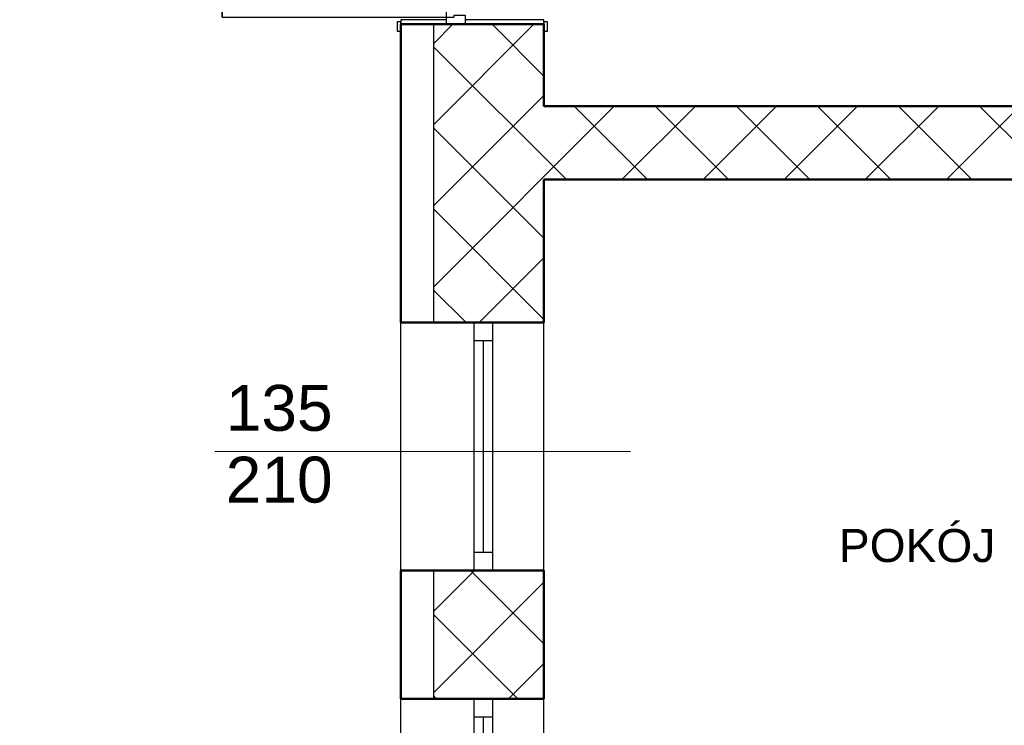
# Model space of a CAD drawing. Header units: millimetres. Extents: x -29624 to 9939, y -6894 to 6495.
# Tile 23 of 243: x -27355 to -26818, y 4535 to 4919. Entities that reach past the tile are written whole.
import ezdxf

# ---------------------------------------------------------------- set-up
doc = ezdxf.new("R2010")
doc.units = ezdxf.units.MM
doc.header["$MEASUREMENT"] = 0
for name, color, linetype in [('2D - Ogólne', 7, 'Continuous'), ('Drzwi Archicad', 7, 'Continuous'), ('Konstrukcja - Ściany zew', 7, 'Continuous'), ('Okna Archicada', 7, 'Continuous'), ('Opisy - Teksty', 7, 'Continuous')]:
    doc.layers.add(name, color=color, linetype=linetype)
for name, color, linetype, lineweight in [('A_opisy', 81, 'Continuous', 13), ('A_wymiary', 253, 'Continuous', 9), ('A_ściany istniejące hatch', 82, 'Continuous', 9)]:
    doc.layers.add(name, color=color, linetype=linetype, lineweight=lineweight)
doc.styles.get("Standard").update_dxf_attribs({"font": 'arial.ttf'})
doc.styles.add('STYL_AUTOMATYCZNY_1', font='arial.ttf')
doc.dimstyles.new('1do100', dxfattribs={"dimtxt": 20, "dimasz": 15, "dimexe": 15, "dimexo": 0.625, "dimgap": 6, "dimtad": 1, "dimtxsty": 'Standard', "dimblk": 'ARCHTICK', "dimcen": 2.5, "dimadec": 0, "dimazin": 0, "dimtfac": 1, "dimtmove": 0, "dimatfit": 3, "dimldrblk": 'OBLIQUE', "dimfxl": 15, "dimfxlon": 1, "dimarcsym": 0})

# ---------------------------------------------------------------- blocks, each defined once
blk = doc.blocks.new('Okno 27_2')
at = {"layer": 'Okna Archicada', "color": 7, "linetype": 'Continuous', "lineweight": 25}
for p, q in [((-675, 400), (675, 400)), ((-675, 0), (-575.0000000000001, 0)), ((-575.0000000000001, 0), (-575.0000000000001, -100)), ((-575.0000000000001, 0), (575.0000000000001, 0)), ((575.0000000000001, -100), (575.0000000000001, 0)), ((575.0000000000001, 0), (675, 0)), ((-575.0000000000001, -50), (575.0000000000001, -50)), ((-575.0000000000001, -100), (-675, -100)), ((575.0000000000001, -100), (-575.0000000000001, -100)), ((675, -100), (575.0000000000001, -100)), ((-675, -380), (675, -380))]:
    blk.add_line(p, q, dxfattribs=at)
at = {"layer": 'Okna Archicada', "color": 7, "linetype": 'Continuous', "lineweight": 50}
for p, q in [((-675, 400), (-675, 0)), ((675, 400), (675, 0)), ((-675, 0), (-675, -100)), ((-675, 0), (-675, -100)), ((675, 0), (675, -100)), ((675, 0), (675, -100)), ((-675, -100), (-675, -380)), ((675, -100), (675, -380))]:
    blk.add_line(p, q, dxfattribs=at)
blk = doc.blocks.new('Drzwi metalowe 27_5')
at = {"layer": 'Drzwi Archicad', "color": 7, "linetype": 'Continuous', "lineweight": 25}
for p, q in [((572.0000000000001, 0), (572, 1224)), ((572, 1224), (612, 1224)), ((612, 1224), (612, 0)), ((-687, 250), (-687, 269)), ((-687, 269), (-637, 269)), ((-637, 269), (-637, 250)), ((637, 269), (687, 269)), ((637, 250), (637, 269)), ((687, 269), (687, 250)), ((-637, 250), (-687, 250)), ((-650, 0), (-650, 250)), ((-650, 250), (-625, 250)), ((-625, 250), (-625, 0)), ((625, 0), (625, 250)), ((625, 250), (650, 250)), ((687, 250), (637, 250)), ((650, 250), (650, 0)), ((-625, 0), (-650, 0)), ((-612, 0), (-650, 0)), ((-650, 0), (-650, -100)), ((-612, -40), (-612, 0)), ((612, 0), (572.0000000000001, 0)), ((650, 0), (612, 0)), ((612, 0), (612, -40)), ((650, 0), (625, 0)), ((650, -100), (650, 0)), ((-600, -40), (-612, -40)), ((-600, -100), (-600, -40)), ((612, -40), (600, -40)), ((600, -40), (600, -100)), ((-650, -530), (-650, -100)), ((-650, -100), (-625, -100)), ((-650, -100), (-600, -100)), ((-625, -100), (-625, -530)), ((600, -100), (650, -100)), ((625, -530), (625, -100)), ((625, -100), (650, -100)), ((650, -100), (650, -530)), ((-687, -549), (-687, -530)), ((-687, -530), (-637, -530)), ((-625, -530), (-650, -530)), ((-637, -530), (-637, -549)), ((650, -530), (625, -530)), ((637, -530), (687, -530)), ((637, -549), (637, -530)), ((687, -530), (687, -549)), ((-637, -549), (-687, -549)), ((687, -549), (637, -549))]:
    blk.add_line(p, q, dxfattribs=at)
at = {"layer": 'Drzwi Archicad', "color": 7, "linetype": 'Continuous', "lineweight": 50}
for p, q in [((-650, 250), (-687, 250)), ((-650, 250), (-687, 250)), ((-650, 250), (-650, 0)), ((-650, 250), (-650, 0)), ((-650, 250), (-650, 0)), ((650, 250), (650, 0)), ((650, 250), (650, 0)), ((650, 250), (650, 0)), ((650, 250), (687, 250)), ((650, 250), (687, 250)), ((-650, 0), (-650, -100)), ((-650, 0), (-650, -100)), ((650, 0), (650, -100)), ((650, 0), (650, -100)), ((-650, -100), (-650, -530)), ((-650, -100), (-650, -530)), ((650, -100), (650, -530)), ((650, -100), (650, -530)), ((-650, -530), (-687, -530)), ((-650, -530), (-687, -530)), ((650, -530), (687, -530)), ((650, -530), (687, -530))]:
    blk.add_line(p, q, dxfattribs=at)
at = {"layer": 'Drzwi Archicad', "color": 7, "linetype": 'Continuous', "lineweight": 25}
blk.add_arc((612, 0), 1224, 90, 180, dxfattribs=at)
blk = doc.blocks.new('Ściana_11_1', base_point=(-17472.26123587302, 24720))
at = {"layer": 'Konstrukcja - Ściany zew', "color": 7, "linetype": 'Continuous', "lineweight": 50}
for p, q in [((-18252.26123587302, 15966.36361484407), (-18252.26123587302, 15929.36361484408)), ((-18252.26123587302, 15966.36361484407), (-18002.26123587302, 15966.36361484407)), ((-18252.26123587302, 15966.36361484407), (-18002.26123587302, 15966.36361484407)), ((-18002.26123587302, 15966.36361484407), (-17902.26123587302, 15966.36361484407)), ((-17902.26123587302, 15966.36361484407), (-17472.26123587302, 15966.36361484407)), ((-17472.26123587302, 15966.36361484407), (-17472.26123587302, 15929.36361484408)), ((-18252.26123587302, 14341.28853579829), (-17852.26123587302, 14341.28853579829)), ((-17852.26123587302, 14341.28853579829), (-17752.26123587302, 14341.28853579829)), ((-17752.26123587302, 14341.28853579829), (-17472.26123587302, 14341.28853579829)), ((-18252.26123587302, 12991.28853579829), (-17852.26123587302, 12991.28853579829)), ((-17852.26123587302, 12991.28853579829), (-17752.26123587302, 12991.28853579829)), ((-17752.26123587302, 12991.28853579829), (-17472.26123587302, 12991.28853579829)), ((-18252.26123587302, 12291.48869552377), (-17852.26123587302, 12291.48869552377)), ((-17852.26123587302, 12291.48869552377), (-17752.26123587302, 12291.48869552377)), ((-17752.26123587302, 12291.48869552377), (-17472.26123587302, 12291.48869552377))]:
    blk.add_line(p, q, dxfattribs=at)
at = {"layer": 'Konstrukcja - Ściany zew', "color": 7, "linetype": 'Continuous', "lineweight": 50, "flags": 128}
for points in [[(-18252.26123587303, 15966.36361484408), (-18252.26123587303, 14341.28853579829)], [(-17472.26123587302, 15520), (-17472.26123587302, 15966.36361484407)], [(-17472.26123587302, 14341.28853579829), (-17472.26123587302, 15120)], [(-18252.26123587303, 12991.28853579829), (-18252.26123587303, 12291.48869552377)], [(-17472.26123587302, 12291.48869552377), (-17472.26123587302, 12991.28853579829)]]:
    blk.add_lwpolyline(points, dxfattribs=at)
at = {"layer": 'Drzwi Archicad', "color": 21, "linetype": 'Continuous', "lineweight": 13, "true_color": 0xff9955, "xscale": -1, "zscale": 1000, "rotation": 89.99999999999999}
blk.add_blockref('Drzwi metalowe 27_5', (-18002.26123587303, 16616.36361484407), dxfattribs=at)
at = {"layer": 'Okna Archicada', "color": 21, "linetype": 'Continuous', "lineweight": 13, "true_color": 0xff9955, "zscale": 1000, "rotation": 89.99999999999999}
for p in [(-17852.26123587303, 13666.28853579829), (-17852.26123587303, 11616.48869552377)]:
    blk.add_blockref('Okno 27_2', p, dxfattribs=at)
blk = doc.blocks.new('Ściana_29_1', base_point=(-11072.26123587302, 15120))
at = {"layer": 'Konstrukcja - Ściany zew', "color": 7, "linetype": 'Continuous', "lineweight": 50, "flags": 128}
for points in [[(-11552.26123587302, 15520), (-17472.26123587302, 15520)], [(-17472.26123587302, 15120), (-11552.26123587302, 15120)]]:
    blk.add_lwpolyline(points, dxfattribs=at)
blk = doc.blocks.new('_ArchTick')
at = {"color": 0, "linetype": 'ByBlock', "const_width": 0.15}
blk.add_lwpolyline([(-0.5, -0.5), (0.5, 0.5)], dxfattribs=at)
blk = doc.blocks.new('*D1294')
at = {"layer": 'A_wymiary', "color": 0, "lineweight": -2, "transparency": 16777216}
for p, q in [((-27531.48218655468, 5870.323442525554), (-27561.48218655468, 5870.323442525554)), ((-27546.48218655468, 5870.323442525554), (-27546.48218655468, 2502.323442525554)), ((-27531.48218655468, 2502.323442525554), (-27561.48218655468, 2502.323442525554))]:
    blk.add_line(p, q, dxfattribs=at)
at = {"layer": 'Defpoints', "color": 0, "transparency": 16777216}
for p in [(-27147.05965633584, 5870.323442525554), (-27546.48218655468, 2502.323442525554), (-27087.05965633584, 2502.323442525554)]:
    blk.add_point(p, dxfattribs=at)
at = {"layer": 'A_wymiary', "color": 0, "lineweight": -2, "transparency": 16777216, "xscale": 15, "yscale": 15, "zscale": 15}
for p, rotation in [((-27546.48218655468, 5870.323442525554), 90), ((-27546.48218655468, 2502.323442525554), 270)]:
    blk.add_blockref('_ArchTick', p, dxfattribs=dict(at, rotation=rotation))
at = {"layer": 'A_wymiary', "color": 0, "transparency": 16777216, "insert": (-27562.70046759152, 4186.312638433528), "char_height": 20, "attachment_point": 5, "rotation": 90}
blk.add_mtext('{\\fArial|b0|i0|c238|p34;3368}', dxfattribs=at)
blk = doc.blocks.new('_Oblique')
at = {"color": 0, "linetype": 'ByBlock', "lineweight": -2}
blk.add_line((-0.5, -0.5), (0.5, 0.5), dxfattribs=at)
blk = doc.blocks.new('*D1295')
at = {"layer": 'A_wymiary', "color": 0, "lineweight": -2, "transparency": 16777216}
for p, q in [((-27147.05965633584, 6160.845450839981), (-27147.05965633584, 6190.845450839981)), ((-23199.05965633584, 6160.845450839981), (-23199.05965633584, 6190.845450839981)), ((-27147.05965633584, 6175.845450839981), (-23199.05965633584, 6175.845450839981))]:
    blk.add_line(p, q, dxfattribs=at)
at = {"layer": 'Defpoints', "color": 0, "transparency": 16777216}
for p in [(-23199.05965633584, 6175.845450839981), (-27147.05965633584, 5852.323442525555), (-23199.05965633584, 4880.323442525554)]:
    blk.add_point(p, dxfattribs=at)
at = {"layer": 'A_wymiary', "color": 0, "lineweight": -2, "transparency": 16777216, "xscale": 15, "yscale": 15, "zscale": 15, "rotation": 180}
blk.add_blockref('_ArchTick', (-27147.05965633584, 6175.845450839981), dxfattribs=at)
at = {"layer": 'A_wymiary', "color": 0, "lineweight": -2, "transparency": 16777216, "xscale": 15, "yscale": 15, "zscale": 15}
blk.add_blockref('_ArchTick', (-23199.05965633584, 6175.845450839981), dxfattribs=at)
at = {"layer": 'A_wymiary', "color": 0, "transparency": 16777216, "insert": (-25173.0704544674, 6192.063731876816), "char_height": 20, "attachment_point": 5}
blk.add_mtext('3948', dxfattribs=at)

msp = doc.modelspace()

# ---------------------------------------------------------------- hatches: boundary and pattern name
at = {"layer": 'A_ściany istniejące hatch'}
h = msp.add_hatch(dxfattribs=at)
h.set_pattern_fill('NET', color=256, scale=250, angle=45)
h.set_pattern_definition([(45, (7385.571392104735, 0), (-22.09708691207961, 22.09708691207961), []), (135, (7385.571392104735, 0), (-22.09708691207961, -22.09708691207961), [])])
h.paths.add_polyline_path([(-24601.05965633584, 5156.323444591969), (-24559.05965633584, 5156.323441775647), (-24559.05965633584, 4894.323442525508), (-24349.05965633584, 4894.323442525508), (-24349.05965633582, 4852.323442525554), (-24601.05965633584, 4852.323442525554)], flags=16)
h.paths.add_polyline_path([(-24007.05800551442, 4880.323442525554), (-24007.05800551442, 4820.323442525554), (-24127.05965633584, 4820.323442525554), (-24127.05965633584, 4660.323442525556), (-24187.05965633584, 4660.323442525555), (-24187.05965633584, 4852.323442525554), (-24229.05965633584, 4852.323442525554), (-24229.05965633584, 4894.323442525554), (-24225.05965633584, 4894.323442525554), (-24225.05965633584, 5553.323442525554), (-24559.05965633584, 5553.323442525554), (-24559.05965633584, 5507.323442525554), (-24601.05965633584, 5507.323442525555), (-24601.05965633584, 5597.323442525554), (-24143.05965633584, 5597.323442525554), (-24143.05965931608, 5553.323442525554), (-24181.05965633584, 5553.323442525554), (-24181.05965633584, 4880.323442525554)], flags=17)
h.paths.add_polyline_path([(-23403.05965633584, 4880.323442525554), (-23261.05965633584, 4880.323442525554), (-23261.05965633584, 4942.323442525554), (-23217.05965633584, 4942.323442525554), (-23217.05965633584, 4657.323445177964), (-23277.05965633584, 4657.323445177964), (-23277.05965633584, 4820.323442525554), (-23403.05965633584, 4820.323442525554)], flags=17)
h.paths.add_polyline_path([(-23360.05965633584, 4000.323442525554), (-23277.05965633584, 4000.323442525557), (-23277.05965633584, 4115.323445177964), (-23217.05965633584, 4115.323445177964), (-23217.05965633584, 3942.323442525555), (-23277.05965633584, 3942.323442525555), (-23277.05965633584, 3975.323442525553), (-23360.05965633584, 3975.323442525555)], flags=17)
h.paths.add_polyline_path([(-23717.05965633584, 4570.323442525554), (-23687.05965633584, 4570.323442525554), (-23687.05965633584, 4540.323442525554), (-23717.05965633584, 4540.323442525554)], flags=17)
h.paths.add_polyline_path([(-23717.05965633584, 4276.323442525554), (-23687.05965633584, 4276.323442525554), (-23687.05965633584, 4306.323442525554), (-23717.05965633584, 4306.323442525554)], flags=17)
h.paths.add_polyline_path([(-24205.05965633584, 2730.323442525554), (-24145.05965633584, 2730.323442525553), (-24145.05965633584, 2570.323442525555), (-23907.05965633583, 2570.323442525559), (-23907.05965633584, 2750.323442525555), (-23847.05965633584, 2750.323442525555), (-23847.05965633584, 2570.323442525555), (-23277.05965633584, 2570.323442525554), (-23277.05965633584, 2720.323442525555), (-23217.05965633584, 2720.323442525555), (-23217.05965633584, 2510.323442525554), (-24205.05965633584, 2510.323442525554)])
h.paths.add_polyline_path([(-26687.05965227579, 5880.323442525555), (-26474.05965633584, 5880.32344487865), (-26474.05966137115, 5974.357659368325), (-26449.05965901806, 5974.35765319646), (-26449.05965901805, 5855.323442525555), (-26687.05965227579, 5855.323442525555)], flags=17)
h.paths.add_polyline_path([(-26054.05965633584, 5854.668952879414), (-26019.05965633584, 5854.668952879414), (-26019.05965633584, 5974.35765319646), (-26054.05965633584, 5974.35765319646)], flags=17)
h.paths.add_polyline_path([(-25764.05965630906, 4030.323442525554), (-25694.05966801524, 4030.323442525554), (-25694.05966801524, 3970.323442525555), (-25764.05965630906, 3970.323442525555)], flags=17)
h.paths.add_polyline_path([(-25354.05965630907, 4030.323442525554), (-25284.05965630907, 4030.323442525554), (-25284.05965630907, 3970.323442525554), (-25354.05965630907, 3970.323442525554)], flags=17)
h.paths.add_polyline_path([(-24913.05965630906, 4030.323442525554), (-24845.05966801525, 4030.323442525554), (-24845.05966801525, 3970.323442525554), (-24913.05965630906, 3970.323442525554)], flags=17)
h.paths.add_polyline_path([(-24710.05965630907, 4030.323442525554), (-24629.05966801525, 4030.323442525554), (-24629.05966801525, 3970.323442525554), (-24710.05965630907, 3970.323442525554)], flags=17)
h.paths.add_polyline_path([(-24127.05965633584, 4530.323438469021), (-24187.05965633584, 4530.323438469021), (-24187.05965633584, 4454.323442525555), (-24127.05965633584, 4454.323442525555)], flags=17)
h.paths.add_polyline_path([(-24559.05965633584, 5377.323440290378), (-24601.05965633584, 5377.323440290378), (-24601.05965633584, 5286.323444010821), (-24559.05965633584, 5286.323444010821)], flags=16)
h.paths.add_polyline_path([(-24013.05965633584, 5597.323442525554), (-23879.05965633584, 5597.323442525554), (-23879.05965633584, 5553.323442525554), (-24013.05965633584, 5553.323442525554)], flags=17)
h.paths.add_polyline_path([(-23261.05965633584, 5277.323444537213), (-23217.05965633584, 5277.323444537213), (-23217.05965633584, 5352.323442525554), (-23261.05965633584, 5352.323442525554)], flags=17)
h.paths.add_polyline_path([(-23261.05965633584, 5072.323442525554), (-23217.05965633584, 5072.323442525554), (-23217.05965633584, 5147.323442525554), (-23261.05965633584, 5147.323442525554)], flags=17)
h.paths.add_polyline_path([(-23277.05965633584, 4451.32344741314), (-23217.05965633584, 4451.32344741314), (-23217.05965633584, 4527.323445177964), (-23277.05965633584, 4527.323445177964)], flags=17)
h.paths.add_polyline_path([(-23277.05965633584, 4245.32344741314), (-23217.05965633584, 4245.32344741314), (-23217.05965633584, 4321.323445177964), (-23277.05965633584, 4321.323445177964)], flags=17)
h.paths.add_polyline_path([(-23277.05965633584, 3737.323444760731), (-23217.05965633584, 3737.323444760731), (-23217.05965633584, 3812.323442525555), (-23277.05965633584, 3812.323442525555)], flags=17)
h.paths.add_polyline_path([(-23277.05965633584, 3532.323444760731), (-23217.05965633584, 3532.323444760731), (-23217.05965633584, 3607.323442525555), (-23277.05965633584, 3607.323442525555)], flags=17)
h.paths.add_polyline_path([(-23277.05965633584, 3060.32344476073), (-23217.05965633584, 3060.32344476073), (-23217.05965633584, 3130.323442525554), (-23277.05965633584, 3130.323442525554)], flags=17)
h.paths.add_polyline_path([(-23217.05965633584, 2855.323442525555), (-23277.05965633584, 2855.323442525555), (-23277.05965633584, 2925.323442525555), (-23217.05965633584, 2925.323442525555)], flags=17)
h.paths.add_polyline_path([(-24502.05965659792, 2970.323442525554), (-24432.05965633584, 2970.323442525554), (-24432.05965633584, 2910.323442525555), (-24502.05965659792, 2910.323442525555)], flags=17)
h.paths.add_polyline_path([(-24707.05965633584, 2910.323442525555), (-24637.05965633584, 2910.323442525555), (-24637.05965633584, 2970.323442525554), (-24707.05965633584, 2970.323442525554)], flags=17)
h.paths.add_polyline_path([(-24912.05965659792, 2970.323442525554), (-24842.05965633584, 2970.323442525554), (-24842.05965633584, 2910.323442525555), (-24912.05965659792, 2910.323442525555)], flags=17)
h.paths.add_polyline_path([(-25169.05965633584, 2910.323442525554), (-25047.05966804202, 2910.323442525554), (-25047.05966804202, 2970.323442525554), (-25169.05965633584, 2970.323442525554)], flags=17)
h.paths.add_polyline_path([(-25374.05965659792, 2970.323442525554), (-25304.05965633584, 2970.323442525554), (-25304.05965633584, 2910.323442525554), (-25374.05965659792, 2910.323442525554)], flags=17)
h.paths.add_polyline_path([(-25579.05965633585, 2910.323442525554), (-25509.05965633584, 2910.323442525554), (-25509.05965633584, 2970.323442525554), (-25579.05965633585, 2970.323442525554)], flags=17)
h.paths.add_polyline_path([(-25784.05965659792, 2970.323442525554), (-25714.05965633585, 2970.323442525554), (-25714.05965633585, 2910.323442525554), (-25784.05965659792, 2910.323442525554)], flags=17)
h.paths.add_polyline_path([(-23895.05965633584, 2970.323442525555), (-23981.55965633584, 2970.323442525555), (-23981.54424533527, 2910.323442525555), (-23907.05965633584, 2910.323442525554), (-23907.05965633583, 2860.323442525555), (-23847.05965633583, 2860.323442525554), (-23847.05965633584, 3103.823442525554), (-23895.05965633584, 3103.823442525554)], flags=17)
h.paths.add_polyline_path([(-24091.55965633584, 2970.323442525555), (-24091.54424533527, 2910.323442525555), (-24145.05965633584, 2910.323442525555), (-24145.05965633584, 2870.323442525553), (-24205.05965633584, 2870.323442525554), (-24205.05965633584, 2910.323442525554), (-24297.05965633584, 2910.323442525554), (-24297.05965633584, 2970.323442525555)], flags=17)
h.paths.add_polyline_path([(-26079.05965633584, 2864.323442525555), (-26019.05965633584, 2864.323442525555), (-26019.05965633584, 2910.323442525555), (-25919.05965633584, 2910.323442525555), (-25919.05966804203, 2970.323442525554), (-26079.05965633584, 2970.323442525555)], flags=17)
h.paths.add_polyline_path([(-24289.05965630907, 4030.323442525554), (-24187.05965633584, 4030.323442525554), (-24187.05965633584, 4324.323442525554), (-24127.05965633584, 4324.32343846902), (-24127.05965633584, 4000.323442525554), (-24110.05965633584, 4000.323442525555), (-24110.05965633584, 3975.323442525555), (-24127.05965633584, 3975.323442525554), (-24127.05965633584, 3620.323442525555), (-24100.05965633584, 3620.323442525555), (-24100.05965633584, 3540.323442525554), (-24127.05965633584, 3540.323442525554), (-24127.05965633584, 3320.323442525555), (-24302.55965633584, 3320.323442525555), (-24302.55965633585, 3368.323442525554), (-24167.05965633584, 3368.323442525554), (-24167.05965633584, 3970.323442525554), (-24289.05965657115, 3970.323442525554)], flags=17)
h.paths.add_polyline_path([(-24494.05965630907, 4030.323442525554), (-24424.05965630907, 4030.323442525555), (-24424.05965630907, 3970.323442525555), (-24457.05965633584, 3970.323442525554), (-24457.05965633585, 3804.323442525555), (-24489.05965633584, 3804.323445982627), (-24489.05965633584, 3970.323442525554), (-24494.05965630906, 3970.323442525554)], flags=17)
h.paths.add_polyline_path([(-24736.05965633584, 3368.323442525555), (-24489.05965633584, 3368.323442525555), (-24489.05965633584, 3518.323447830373), (-24457.05965633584, 3518.3234443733), (-24457.05965633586, 3368.323442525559), (-24412.55965633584, 3368.323442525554), (-24412.55965633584, 3320.323442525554), (-24736.05965633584, 3320.323442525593)], flags=17)
h.paths.add_polyline_path([(-25725.05965633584, 3368.323442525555), (-25725.05965633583, 3320.323442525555), (-25485.05965633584, 3320.323442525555), (-25485.05965633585, 3368.323442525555), (-25489.05965630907, 3368.323442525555), (-25489.05965630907, 3460.323442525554), (-25517.05965630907, 3460.323442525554), (-25517.05965630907, 3368.323442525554)], flags=17)
h.paths.add_polyline_path([(-26079.05965633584, 4061.323442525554), (-26019.05965633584, 4061.323442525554), (-26019.05965633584, 4030.323442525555), (-25899.05965630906, 4030.323442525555), (-25899.05966801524, 3970.323442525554), (-26039.05965633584, 3970.323442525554), (-26039.05965633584, 3368.323442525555), (-25835.05965633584, 3368.323442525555), (-25835.05965633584, 3320.323442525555), (-26079.05965633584, 3320.323442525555)], flags=17)
h.paths.add_polyline_path([(-26019.05965633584, 4357.738516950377), (-26079.05965633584, 4357.738516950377), (-26079.05965633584, 4201.323453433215), (-26019.05965633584, 4201.323453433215)], flags=17)
h.paths.add_polyline_path([(-26019.05965633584, 4572.297004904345), (-26079.05965633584, 4572.297004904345), (-26079.05965633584, 4492.738518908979), (-26019.05965633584, 4492.738518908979)], flags=17)
h.paths.add_polyline_path([(-26019.05965633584, 4787.323442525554), (-26079.05965633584, 4787.323442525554), (-26079.05965633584, 4707.297013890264), (-26019.05965633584, 4707.297013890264)], flags=17)
h.paths.add_polyline_path([(-26019.05965633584, 5107.323442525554), (-26079.05965633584, 5107.323442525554), (-26079.05965633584, 4922.323442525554), (-26019.05965633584, 4922.323442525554)], flags=17)
h.paths.add_polyline_path([(-26019.05965633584, 5312.323442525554), (-26079.05965633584, 5312.323442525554), (-26079.05965633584, 5242.323455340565), (-26019.05965633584, 5242.323455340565)], flags=17)
h.paths.add_polyline_path([(-26019.05965633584, 5527.323442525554), (-26079.05965633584, 5527.323442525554), (-26079.05965633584, 5447.323442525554), (-26019.05965633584, 5447.323442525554)], flags=17)
h.paths.add_polyline_path([(-27069.05965633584, 5252.439788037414), (-27129.05965633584, 5252.439788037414), (-27129.05965633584, 5322.419772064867), (-27069.05965633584, 5322.419772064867), (-27069.05965633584, 5324.323442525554), (-26609.05965633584, 5324.323442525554), (-26609.05965633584, 5314.323442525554), (-26640.15965633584, 5314.323442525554), (-26640.15965633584, 5238.323442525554), (-26655.15965633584, 5238.323442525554), (-26655.15965633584, 5314.323442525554), (-26911.05965633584, 5314.323442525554), (-26911.05965633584, 5299.320287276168), (-26918.05965633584, 5299.320287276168), (-26918.05965633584, 5314.323442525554), (-27069.05965633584, 5314.323442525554)])
h.paths.add_polyline_path([(-27069.05965633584, 5197.323442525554), (-27069.05965633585, 5204.323442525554), (-26918.05965633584, 5204.323442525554), (-26918.05965633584, 5209.320288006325), (-26911.05965633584, 5209.320288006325), (-26911.05965633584, 5186.842374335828), (-26918.05965633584, 5186.842373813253), (-26918.05965633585, 5197.323442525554)], flags=17)
h.paths.add_polyline_path([(-27129.05965633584, 5117.439788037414), (-27069.05965633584, 5117.439788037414), (-27069.05965633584, 5087.323442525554), (-26918.05965633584, 5087.323442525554), (-26918.05965633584, 5096.842374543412), (-26911.05965633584, 5096.842374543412), (-26911.05965633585, 5087.323442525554), (-26655.15965633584, 5087.323442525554), (-26655.15965633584, 5143.323442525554), (-26640.15965633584, 5143.323442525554), (-26640.15965633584, 5087.323442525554), (-26612.05965609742, 5087.323442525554), (-26612.05965633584, 5072.323442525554), (-27069.05965633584, 5072.323442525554), (-27069.05965633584, 5046.959804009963), (-27129.05965633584, 5046.959804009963)])
h.paths.add_polyline_path([(-27129.05965633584, 4916.959804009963), (-27069.05965633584, 4916.959804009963), (-27069.05965633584, 4872.323442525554), (-26477.05965633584, 4872.323442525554), (-26477.05965633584, 4889.588796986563), (-26429.05965633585, 4889.588796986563), (-26429.05965633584, 4560.322612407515), (-26477.05965633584, 4560.322612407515), (-26477.05965633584, 4832.323442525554), (-27069.05965633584, 4832.323442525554), (-27069.05965633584, 4754.452296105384), (-27129.05965633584, 4754.452296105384)])
h.paths.add_polyline_path([(-27129.05965633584, 4414.472312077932), (-27069.05965633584, 4414.472312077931), (-27069.05965633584, 4392.323442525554), (-26477.05965633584, 4392.323442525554), (-26477.05965633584, 4450.322612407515), (-26429.05965633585, 4450.322612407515), (-26429.05965633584, 4053.322612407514), (-26477.05965633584, 4053.322612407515), (-26477.05965633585, 4367.323442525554), (-27069.05965633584, 4367.323442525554), (-27069.05965633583, 4344.256026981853), (-27129.05965633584, 4344.256026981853)])
h.paths.add_polyline_path([(-27129.05965633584, 4000.125357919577), (-27069.05965633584, 4000.125357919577), (-27069.05965633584, 3930.323442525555), (-26477.05965633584, 3930.323442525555), (-26477.05965633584, 3943.322612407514), (-26429.05965633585, 3943.322612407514), (-26429.05965633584, 3884.684373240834), (-26477.05965633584, 3884.684373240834), (-26477.05965633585, 3887.323442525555), (-27069.05965633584, 3887.323442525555), (-27069.05965633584, 3835.125357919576), (-27129.05965633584, 3835.125357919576)])
h.paths.add_polyline_path([(-27129.05965633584, 3700.125357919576), (-27069.05965633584, 3700.125357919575), (-27069.05965633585, 3645.543180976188), (-27010.05965633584, 3645.543180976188), (-27010.05965633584, 3787.240861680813), (-27000.69587569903, 3787.240861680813), (-27000.69587692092, 3781.240861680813), (-27004.05965633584, 3781.240861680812), (-27004.05965633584, 3645.543180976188), (-26907.05965633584, 3645.543180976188), (-26907.05965633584, 3781.240861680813), (-26911.69587692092, 3781.240861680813), (-26911.69587692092, 3787.240861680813), (-26896.5144484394, 3787.240861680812), (-26896.5144484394, 3781.240861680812), (-26901.05965633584, 3781.240861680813), (-26901.05965633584, 3645.543180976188), (-26804.05965633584, 3645.543180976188), (-26804.05965633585, 3781.240861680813), (-26807.5144484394, 3781.240861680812), (-26807.51444953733, 3787.240861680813), (-26798.05965633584, 3787.240861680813), (-26798.05965633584, 3752.240861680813), (-26793.88796868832, 3752.240861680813), (-26793.88796868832, 3746.240861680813), (-26798.05965633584, 3746.240861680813), (-26798.05965633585, 3645.543180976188), (-26630.05965633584, 3645.543180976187), (-26630.05965633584, 3746.240861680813), (-26704.88796654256, 3746.240861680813), (-26704.88796753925, 3752.240861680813), (-26624.05965633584, 3752.240861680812), (-26624.05965633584, 3645.543180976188), (-26477.05965633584, 3645.543180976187), (-26477.05965633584, 3774.684373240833), (-26429.05965633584, 3774.684373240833), (-26429.05965633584, 3627.829504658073), (-26477.05965633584, 3627.829504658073), (-26477.05965633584, 3630.543180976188), (-26624.05965633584, 3630.543180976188), (-26624.05965633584, 3588.24317934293), (-26630.05965633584, 3588.243180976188), (-26630.05965633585, 3630.543180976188), (-27069.05965633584, 3630.543180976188), (-27129.05965633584, 3630.543180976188)])
h.paths.add_polyline_path([(-27129.05965633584, 4549.472312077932), (-27069.05965633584, 4549.472312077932), (-27069.05965633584, 4619.452296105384), (-27129.05965633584, 4619.452296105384)])
h.paths.add_polyline_path([(-27129.05965633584, 4135.125357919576), (-27069.05965633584, 4135.125357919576), (-27069.05965633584, 4209.256026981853), (-27129.05965633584, 4209.256026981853)], flags=17)
h.paths.add_polyline_path([(-27129.05965633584, 3425.563196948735), (-27069.05965633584, 3425.563196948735), (-27069.05965633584, 3495.543180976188), (-27129.05965633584, 3495.543180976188)], flags=17)
h.paths.add_polyline_path([(-27129.05965633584, 3220.583212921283), (-27129.05965633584, 3290.563196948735), (-27069.05965633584, 3290.563196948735), (-27069.05965633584, 3280.563196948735), (-27022.05965633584, 3280.563196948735), (-27022.05965633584, 3451.543196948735), (-27010.8489369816, 3451.543196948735), (-27010.8489369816, 3445.543196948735), (-27016.05965633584, 3445.543196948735), (-27016.05965633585, 3280.563196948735), (-26917.05965633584, 3280.563196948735), (-26917.05965633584, 3445.543196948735), (-26921.84893456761, 3445.543196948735), (-26921.84893456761, 3451.543196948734), (-26906.54779697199, 3451.543196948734), (-26906.54779697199, 3445.543196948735), (-26911.05965633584, 3445.543196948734), (-26911.05965633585, 3280.563196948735), (-26814.05965633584, 3280.563196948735), (-26814.05965633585, 3445.543196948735), (-26817.54779522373, 3445.543196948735), (-26817.54779826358, 3451.543196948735), (-26803.51444971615, 3451.543196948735), (-26803.5144484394, 3445.543196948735), (-26808.05965633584, 3445.543196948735), (-26808.05965633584, 3280.563196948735), (-26711.05965633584, 3280.563196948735), (-26711.05965633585, 3445.543196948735), (-26714.5144484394, 3445.543196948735), (-26714.5144484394, 3451.543196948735), (-26711.05965633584, 3451.543196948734), (-26711.05965633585, 3495.543180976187), (-26630.05965633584, 3495.543180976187), (-26630.05965633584, 3499.243179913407), (-26624.05965633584, 3499.243179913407), (-26624.05965633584, 3485.215646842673), (-26630.05965633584, 3485.215646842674), (-26630.05965633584, 3489.543180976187), (-26705.05965633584, 3489.543180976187), (-26705.05965633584, 3280.563196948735), (-26630.05965633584, 3280.563196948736), (-26630.05965633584, 3396.215642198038), (-26624.05965633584, 3396.21564435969), (-26624.05965633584, 3280.563196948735), (-26477.05965633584, 3280.563196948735), (-26477.05965633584, 3517.829504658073), (-26429.05965633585, 3517.829504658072), (-26429.05965633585, 3084.023442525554), (-26477.05965633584, 3084.023442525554), (-26477.05965633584, 3265.563196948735), (-26624.05965633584, 3265.563196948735), (-26624.05965633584, 3168.053688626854), (-26630.05965633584, 3168.053688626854), (-26630.05965633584, 3265.563196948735), (-26705.05965633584, 3265.563196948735), (-26705.05965633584, 3072.723442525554), (-26630.05965633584, 3072.723442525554), (-26630.05965633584, 3079.05368821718), (-26624.05965633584, 3079.05368821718), (-26624.05965633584, 3063.023443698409), (-26630.05965633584, 3063.023442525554), (-26630.05965633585, 3066.723442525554), (-26711.05965633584, 3066.723442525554), (-26711.05965633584, 3140.323442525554), (-26714.5144484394, 3140.323442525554), (-26714.5144484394, 3146.323442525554), (-26711.05965633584, 3146.323442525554), (-26711.05965633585, 3265.563196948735), (-26808.05965633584, 3265.563196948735), (-26808.05965633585, 3146.323442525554), (-26803.51444929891, 3146.323442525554), (-26803.5144484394, 3140.323442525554), (-26817.54779697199, 3140.323442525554), (-26817.54779522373, 3146.323442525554), (-26814.05965633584, 3146.323442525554), (-26814.05965633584, 3265.563196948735), (-26911.05965633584, 3265.563196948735), (-26911.05965633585, 3146.323442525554), (-26906.54779697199, 3146.323442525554), (-26906.54779697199, 3140.323442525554), (-26921.84893562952, 3140.323442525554), (-26921.84893456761, 3146.323442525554), (-26917.05965633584, 3146.323442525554), (-26917.05965633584, 3265.563196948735), (-27016.05965633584, 3265.563196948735), (-27016.05965633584, 3146.323442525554), (-27010.84893516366, 3146.323442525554), (-27010.8489369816, 3140.323442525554), (-27022.05965633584, 3140.323442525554), (-27022.05965633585, 3265.563196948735), (-27069.05965633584, 3265.563196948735), (-27069.05965633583, 3220.583212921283)])
h.paths.add_polyline_path([(-27009.05965633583, 2829.323442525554), (-27069.05965633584, 2829.323442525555), (-27069.05965633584, 2910.323442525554), (-27129.05965633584, 2910.323442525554), (-27129.05965633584, 3085.583212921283), (-27069.05965633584, 3085.583212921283), (-27069.05965633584, 2970.323442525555), (-26630.05965633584, 2970.323442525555), (-26630.05965633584, 2974.023442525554), (-26624.05965633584, 2974.023443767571), (-26624.05965633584, 2970.323442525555), (-26477.05965633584, 2970.323442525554), (-26477.05965633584, 2974.023442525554), (-26429.05965633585, 2974.023442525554), (-26429.05965633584, 2919.323443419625), (-26454.05965633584, 2919.323442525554), (-26454.05965633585, 2930.323442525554), (-26624.05965633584, 2930.323442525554), (-26624.05965633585, 2925.583212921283), (-26630.05965633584, 2925.583212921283), (-26630.05965633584, 2930.323442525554), (-26814.05965633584, 2930.323442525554), (-26814.05965633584, 2890.070277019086), (-26839.05965633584, 2890.070277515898), (-26839.05965633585, 2930.323442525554), (-27009.05965633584, 2930.323442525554)])
h.paths.add_polyline_path([(-27009.05965633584, 2580.323442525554), (-27009.05965633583, 2619.323442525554), (-27069.05965633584, 2619.323442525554), (-27069.05965633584, 2520.323442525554), (-26019.05965633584, 2520.323442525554), (-26019.05965633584, 2724.323442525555), (-26079.05965633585, 2724.323442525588), (-26079.05965633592, 2580.323442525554)])
edge = h.paths.add_edge_path()
edge.add_line((-23749.05965633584, 5597.323442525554), (-23749.05965991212, 5553.323442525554))
edge.add_line((-23749.05965991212, 5553.323442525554), (-23711.05965633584, 5553.323442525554))
edge.add_line((-23711.05965633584, 5553.323442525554), (-23711.05965633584, 5403.323442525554))
edge.add_line((-23711.05965633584, 5403.323442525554), (-23684.05965633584, 5403.323442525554))
edge.add_line((-23684.05965633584, 5403.323442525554), (-23684.05965633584, 5553.323442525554))
edge.add_line((-23684.05965633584, 5553.323442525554), (-23261.05965633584, 5553.323442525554))
edge.add_line((-23261.05965633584, 5553.323442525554), (-23261.05965633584, 5482.323440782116))
edge.add_line((-23261.05965633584, 5482.323440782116), (-23217.05965633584, 5482.323442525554))
edge.add_line((-23217.05965633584, 5482.323442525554), (-23217.05965633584, 5597.323442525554))
edge.add_line((-23217.05965633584, 5597.323442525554), (-23749.05965633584, 5597.323485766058))
edge.add_line((-27084.05965633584, 5974.357659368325), (-27049.05965633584, 5974.357659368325))
edge.add_line((-27049.05965633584, 5974.357659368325), (-27049.05964925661, 5880.32344487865))
edge.add_line((-27049.05964925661, 5880.32344487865), (-26867.05965633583, 5880.32344487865))
edge.add_line((-26867.05965633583, 5880.32344487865), (-26867.05965218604, 5855.323442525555))
edge.add_line((-26867.05965218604, 5855.323442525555), (-27084.05965633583, 5855.323442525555))
edge.add_line((-27084.05965633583, 5855.323442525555), (-27084.05965633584, 5974.35765319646))
edge.add_line((-25489.05965630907, 3570.323442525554), (-25517.05965630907, 3570.323442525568))
edge.add_line((-25517.05965630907, 3570.323442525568), (-25517.05965624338, 3855.323442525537))
edge.add_line((-25517.05965624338, 3855.323442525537), (-25489.0596563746, 3855.323442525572))
edge.add_line((-25489.0596563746, 3855.323442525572), (-25489.05965617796, 3775.342492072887))
edge.add_line((-25489.05965617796, 3775.342492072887), (-25489.05965630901, 3683.71488578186))
edge.add_line((-25489.05965630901, 3683.71488578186), (-25489.05965630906, 3580.323442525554))
edge.add_line((-25489.05965630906, 3580.323442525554), (-25489.05966801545, 3570.323442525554))
edge.add_line((-26179.05965633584, 5852.323442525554), (-26019.05965633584, 5852.323442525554))
edge.add_line((-26019.05965633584, 5852.323442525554), (-26019.05965633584, 5662.323442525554))
edge.add_line((-26019.05965633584, 5662.323442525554), (-26079.05965633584, 5662.323442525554))
edge.add_line((-26079.05965633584, 5662.323442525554), (-26079.05965633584, 5792.323442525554))
edge.add_line((-26079.05965633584, 5792.323442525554), (-26179.05965633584, 5792.323442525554))
edge.add_line((-26179.05965633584, 5792.323442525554), (-26179.05965821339, 5852.323442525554))
edge.add_line((-26687.05965052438, 5852.323442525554), (-26329.05965633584, 5852.323442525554))
edge.add_line((-26329.05965633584, 5852.323442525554), (-26329.05965633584, 5792.323442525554))
edge.add_line((-26329.05965633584, 5792.323442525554), (-26429.05965633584, 5792.323442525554))
edge.add_line((-26429.05965633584, 5792.323442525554), (-26429.05965633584, 4999.588796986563))
edge.add_line((-26429.05965633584, 4999.588796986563), (-26477.05965633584, 4999.588796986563))
edge.add_line((-26477.05965633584, 4999.588796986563), (-26477.05965633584, 5072.323442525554))
edge.add_line((-26477.05965633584, 5072.323442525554), (-26517.05965299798, 5072.323442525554))
edge.add_line((-26517.05965299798, 5072.323442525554), (-26517.05965633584, 5087.323442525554))
edge.add_line((-26517.05965633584, 5087.323442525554), (-26477.05965633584, 5087.323442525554))
edge.add_line((-26477.05965633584, 5087.323442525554), (-26477.05965633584, 5792.323442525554))
edge.add_line((-26477.05965633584, 5792.323442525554), (-26687.05965141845, 5792.323442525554))
edge.add_line((-26687.05965141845, 5792.323442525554), (-26687.05965633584, 5852.323442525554))
edge.add_line((-26839.05965633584, 2790.070277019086), (-26814.05965633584, 2790.07027602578))
edge.add_line((-26814.05965633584, 2790.07027602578), (-26814.05965633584, 2755.323442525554))
edge.add_line((-26814.05965633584, 2755.323442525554), (-26454.05965633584, 2755.323442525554))
edge.add_line((-26454.05965633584, 2755.323442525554), (-26454.05965633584, 2821.355609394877))
edge.add_line((-26454.05965633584, 2821.355609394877), (-26429.05965633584, 2821.355609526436))
edge.add_line((-26429.05965633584, 2821.355609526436), (-26429.05965633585, 2750.323442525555))
edge.add_line((-26429.05965633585, 2750.323442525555), (-26759.05965633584, 2750.323442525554))
edge.add_line((-26759.05965633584, 2750.323442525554), (-26759.05965633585, 2730.323442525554))
edge.add_line((-26759.05965633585, 2730.323442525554), (-26839.05965633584, 2730.323442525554))
edge.add_line((-26839.05965633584, 2730.323442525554), (-26839.05965396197, 2790.070277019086))
h.paths.add_polyline_path([(-25059.05965633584, 3855.323442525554), (-25099.05965633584, 3855.323442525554), (-25099.05965633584, 3368.323442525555), (-25375.05965633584, 3368.323442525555), (-25375.05965633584, 3320.323442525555), (-24846.05965633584, 3320.323442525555), (-24846.05965633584, 3368.323442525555), (-25059.05965633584, 3368.323442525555)], flags=17)
h.paths.add_polyline_path([(-25099.05965633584, 3955.323442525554), (-25059.05965633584, 3955.323442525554), (-25059.05965633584, 3970.323442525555), (-25048.05965630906, 3970.323442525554), (-25048.05965630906, 4030.323442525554), (-25149.05965630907, 4030.323442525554), (-25149.05965657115, 3970.323442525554), (-25099.05965633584, 3970.323442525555)], flags=17)
h.paths.add_polyline_path([(-23578.05965693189, 4820.323442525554), (-23832.05800551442, 4820.323442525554), (-23832.05800239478, 4880.323442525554), (-23711.05965633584, 4880.323442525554), (-23711.05965633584, 4953.323446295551), (-23684.05965633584, 4953.323446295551), (-23684.05965633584, 4880.323442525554), (-23578.05965693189, 4880.323442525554)], flags=17)
h.paths.add_polyline_path([(-23789.5634736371, 3577.323442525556), (-23779.5634736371, 3577.323442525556), (-23779.5634736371, 3592.323442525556), (-23789.5634736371, 3592.323442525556)], flags=17)
h.paths.add_polyline_path([(-23699.5634736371, 3749.323442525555), (-23684.5634736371, 3749.323442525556), (-23684.5634736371, 3975.323442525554), (-23644.05965633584, 3975.323442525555), (-23644.05965261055, 4000.323442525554), (-24000.05965633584, 4000.323442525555), (-24000.05965633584, 3975.323442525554), (-23939.05965633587, 3975.323442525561), (-23939.05965633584, 3749.323442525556), (-23921.05965633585, 3749.323442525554), (-23921.05965633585, 3759.323442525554), (-23929.05965633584, 3759.323442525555), (-23929.05965633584, 3975.323442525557), (-23789.5634736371, 3975.323442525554), (-23789.5634736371, 3759.323442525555), (-23836.05965762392, 3759.323442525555), (-23836.05965762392, 3749.323442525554), (-23774.56347214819, 3749.323442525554), (-23774.56347214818, 3759.323442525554), (-23779.56347363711, 3759.323442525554), (-23779.5634736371, 3975.323442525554), (-23694.56347363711, 3975.323442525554), (-23694.56347363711, 3759.323442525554), (-23699.5634736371, 3759.323442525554)], flags=17)
h.paths.add_polyline_path([(-23929.05965633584, 3592.323442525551), (-23939.05965633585, 3592.323442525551), (-23939.05965633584, 3368.323442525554), (-23997.05965633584, 3368.323442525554), (-23997.05965633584, 3320.323442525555), (-23895.05965633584, 3320.323442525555), (-23895.05965633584, 3213.823442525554), (-23847.05965633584, 3213.823442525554), (-23847.05965633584, 3320.323442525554), (-23277.05965633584, 3320.323442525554), (-23277.05965633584, 3265.32344476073), (-23217.05965633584, 3265.323442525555), (-23217.05965633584, 3402.323442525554), (-23277.05965633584, 3402.323442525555), (-23277.05965633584, 3368.323442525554), (-23779.5634736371, 3368.323442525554), (-23779.5634736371, 3477.323442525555), (-23789.5634736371, 3477.323442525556), (-23789.5634736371, 3368.323442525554), (-23929.05965633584, 3368.323442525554)], flags=17)
h.paths.add_polyline_path([(-27129.05965633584, 5662.39975609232), (-27069.05965633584, 5662.399756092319), (-27069.05965633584, 5792.323442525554), (-26867.05966393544, 5792.323442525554), (-26867.05966393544, 5852.323442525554), (-27129.05965633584, 5852.323442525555)])
h.paths.add_polyline_path([(-27069.05965633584, 5527.399756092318), (-27129.05965633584, 5527.399756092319), (-27129.05965633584, 5457.419772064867), (-27069.05965633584, 5457.419772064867)])

# ---------------------------------------------------------------- linework, layer by layer
at = {"layer": '2D - Ogólne', "color": 7, "linetype": 'Continuous', "lineweight": 25}
for p, q in [((-27129.05965633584, 4754.452296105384), (-27129.05965633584, 4916.959804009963)), ((-27129.05965633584, 4549.472312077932), (-27129.05965633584, 4619.452296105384))]:
    msp.add_line(p, q, dxfattribs=at)
at = {"layer": '2D - Ogólne', "color": 7, "linetype": 'Continuous', "lineweight": 15}
msp.add_line((-27248.47038514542, 4684.23982253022), (-27021.97975050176, 4684.23982253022), dxfattribs=at)

# ---------------------------------------------------------------- block references
at = {"layer": 'Konstrukcja - Ściany zew', "color": 7, "lineweight": 50, "xscale": 0.1, "yscale": 0.1, "zscale": 0.1}
for name, p in [('Ściana_11_1', (-27069.05965633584, 5792.323442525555)), ('Ściana_29_1', (-26429.05965633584, 4832.323442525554))]:
    msp.add_blockref(name, p, dxfattribs=at)

# ---------------------------------------------------------------- texts
at = {"layer": 'A_opisy', "insert": (-26919.08567216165, 4642.031533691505), "char_height": 18, "attachment_point": 1}
msp.add_mtext_dynamic_manual_height_columns('\\pi10.735;POKÓJ NAUCZYCIELSKI', width=309.3096373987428, gutter_width=12.5, heights=[64.09363833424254], dxfattribs=at)
at = {"layer": 'Opisy - Teksty', "color": 7, "linetype": 'Continuous', "lineweight": 15, "insert": (-27213.33038828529, 4720.523745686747), "char_height": 24.99999999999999, "attachment_point": 2, "line_spacing_factor": 0.9382079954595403, "style": 'STYL_AUTOMATYCZNY_1'}
msp.add_mtext('\\A1;135\\P210', dxfattribs=at)

# ---------------------------------------------------------------- dimensions: what is measured, and where the dimension line sits
at = {"layer": 'A_wymiary'}
dim = msp.add_linear_dim(base=(-23199.05965633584, 6175.845450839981), p1=(-27147.05965633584, 5852.323442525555), p2=(-23199.05965633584, 4880.323442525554), dimstyle='1do100', dxfattribs=at)
dim.commit()
dim.dimension.update_dxf_attribs({"geometry": '*D1295', "text_midpoint": (-25173.0704544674, 6175.845450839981), "dimtype": 160})
dim = msp.add_linear_dim(base=(-27546.48218655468, 2502.323442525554), p1=(-27147.05965633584, 5870.323442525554), p2=(-27087.05965633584, 2502.323442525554), angle=270, text='{\\fArial|b0|i0|c238|p34;<>}', dimstyle='1do100', dxfattribs=at)
dim.commit()
dim.dimension.update_dxf_attribs({"geometry": '*D1294', "text_midpoint": (-27546.48218655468, 4186.312638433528), "dimtype": 160})

doc.saveas('drawing.dxf')
